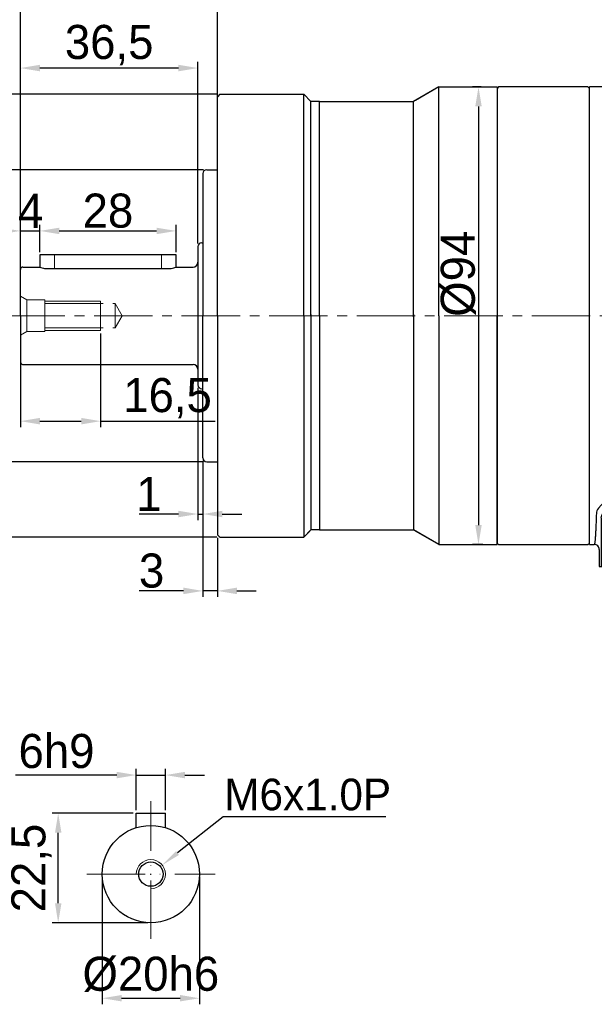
# Model space of a CAD drawing. Header units: millimetres. Extents: x 9570 to 10220, y -94 to 365.
# Tile 7 of 12: x 9794 to 9912, y 60 to 263. Entities that reach past the tile are written whole.
import ezdxf

# ---------------------------------------------------------------- set-up
doc = ezdxf.new("R2010")
doc.units = ezdxf.units.MM
doc.header["$PDSIZE"] = -5
doc.linetypes.add('ACAD_ISO10W100', pattern=[18, 12, -3, 0, -3])
doc.linetypes.add('点画线', pattern=[18, 12, -2, 2, -2])
doc.layers.get('0').update_dxf_attribs({"lineweight": 18})
doc.layers.get('Defpoints').update_dxf_attribs({"lineweight": 18})
for name, color, linetype, lineweight in [('7中心线层', 7, '点画线', 18), ('中心线层', 7, 'ACAD_ISO10W100', 0), ('尺寸线层', 3, 'Continuous', 18), ('标注线', 7, 'Continuous', 18), ('粗实线', 7, 'Continuous', 40), ('细实线', 7, 'Continuous', 18)]:
    doc.layers.add(name, color=color, linetype=linetype, lineweight=lineweight)
doc.styles.add('工程字', font='txt')
doc.dimstyles.new('DIMSTYLE_17', dxfattribs={"dimtxt": 8, "dimasz": 12, "dimexe": 0.18, "dimexo": 0.0625, "dimgap": 0.09, "dimtad": 1, "dimtih": 1, "dimtoh": 1, "dimdec": 3, "dimdsep": 46, "dimtxsty": 'Standard', "dimblk": '_CAXARROW', "dimcen": 0.09, "dimdle": 24, "dimadec": 0, "dimazin": 0, "dimtfac": 0.7, "dimtdec": 3, "dimtofl": 0, "dimtmove": 0, "dimatfit": 3, "dimfxl": 1, "dimtolj": 1, "dimarcsym": 0})
doc.dimstyles.new('ISO-25', dxfattribs={"dimtxt": 7, "dimasz": 4, "dimexe": 1.25, "dimexo": 0.625, "dimtad": 1, "dimtxsty": '工程字', "dimcen": 2, "dimdle": 8, "dimadec": 0, "dimazin": 0, "dimtfac": 1, "dimtmove": 0, "dimatfit": 3, "dimfxl": 1, "dimarcsym": 0})

# ---------------------------------------------------------------- blocks, each defined once
blk = doc.blocks.new('*D76')
at = {"layer": 'Defpoints', "color": 0}
for p in [(9793.85, 307.84), (9793.85, 211.04), (10002.85, 174.01)]:
    blk.add_point(p, dxfattribs=at)
at = {"layer": '尺寸线层', "color": 0, "lineweight": -2}
for p, q in [((9793.85, 211.67), (9793.85, 309.09)), ((9998.85, 307.84), (9797.85, 307.84)), ((10002.85, 174.63), (10002.85, 309.09))]:
    blk.add_line(p, q, dxfattribs=at)
at = {"layer": '尺寸线层', "color": 0}
for points in [[(9797.85, 308.5), (9797.85, 307.17), (9793.85, 307.84)], [(9998.85, 307.17), (9998.85, 308.5), (10002.85, 307.84)]]:
    blk.add_solid(points, dxfattribs=at)
at = {"layer": '尺寸线层', "color": 0, "insert": (9898.35, 311.96), "char_height": 7, "attachment_point": 5, "style": '工程字'}
blk.add_mtext('209', dxfattribs=at)
blk = doc.blocks.new('*D80')
at = {"layer": 'Defpoints', "color": 0}
for p in [(10002.85, 289.79), (10002.85, 264.92), (9834.35, 244.91)]:
    blk.add_point(p, dxfattribs=at)
at = {"layer": '尺寸线层', "color": 0, "lineweight": -2}
for p, q in [((9834.35, 245.53), (9834.35, 291.04)), ((9838.35, 289.79), (9998.85, 289.79)), ((10002.85, 265.55), (10002.85, 291.04))]:
    blk.add_line(p, q, dxfattribs=at)
at = {"layer": '尺寸线层', "color": 0}
for points in [[(9838.35, 290.45), (9838.35, 289.12), (9834.35, 289.79)], [(9998.85, 289.12), (9998.85, 290.45), (10002.85, 289.79)]]:
    blk.add_solid(points, dxfattribs=at)
at = {"layer": '尺寸线层', "color": 0, "insert": (9922.23, 294.5), "char_height": 7, "attachment_point": 5, "style": '工程字'}
blk.add_mtext('168,5', dxfattribs=at)
blk = doc.blocks.new('*D81')
at = {"layer": 'Defpoints', "color": 0}
for p in [(9793.85, 272.64), (9834.35, 244.91), (9793.85, 213.81)]:
    blk.add_point(p, dxfattribs=at)
at = {"layer": '尺寸线层', "color": 0, "lineweight": -2}
for p, q in [((9793.85, 214.43), (9793.85, 273.89)), ((9834.35, 245.53), (9834.35, 273.89)), ((9830.35, 272.64), (9797.85, 272.64))]:
    blk.add_line(p, q, dxfattribs=at)
at = {"layer": '尺寸线层', "color": 0}
for points in [[(9797.85, 273.31), (9797.85, 271.98), (9793.85, 272.64)], [(9830.35, 271.98), (9830.35, 273.31), (9834.35, 272.64)]]:
    blk.add_solid(points, dxfattribs=at)
at = {"layer": '尺寸线层', "color": 0, "insert": (9814.1, 277.36), "char_height": 7, "attachment_point": 5, "style": '工程字'}
blk.add_mtext('40,5', dxfattribs=at)
blk = doc.blocks.new('*D82')
at = {"layer": 'Defpoints', "color": 0}
for p in [(9889.21, 248.81), (9888.03, 154.81), (9889.55, 154.81)]:
    blk.add_point(p, dxfattribs=at)
at = {"layer": '尺寸线层', "color": 0, "lineweight": -2}
for p, q in [((9888.58, 248.81), (9886.78, 248.81)), ((9888.03, 244.81), (9888.03, 158.81)), ((9888.92, 154.81), (9886.78, 154.81))]:
    blk.add_line(p, q, dxfattribs=at)
at = {"layer": '尺寸线层', "color": 0}
for points in [[(9888.7, 244.81), (9887.37, 244.81), (9888.03, 248.81)], [(9887.37, 158.81), (9888.7, 158.81), (9888.03, 154.81)]]:
    blk.add_solid(points, dxfattribs=at)
at = {"layer": '尺寸线层', "color": 0, "insert": (9883.91, 210.44), "char_height": 7, "attachment_point": 5, "rotation": 90, "style": '工程字'}
blk.add_mtext('%%c94{}{{\\H0.7x;}{}}', dxfattribs=at)
blk = doc.blocks.new('*D83')
at = {"layer": 'Defpoints', "color": 0}
for p in [(9810.67, 87.09), (9830.67, 87.09), (9830.67, 61.59)]:
    blk.add_point(p, dxfattribs=at)
at = {"layer": '尺寸线层', "color": 0, "lineweight": -2}
for p, q in [((9810.67, 86.46), (9810.67, 60.34)), ((9830.67, 86.46), (9830.67, 60.34)), ((9814.67, 61.59), (9826.67, 61.59))]:
    blk.add_line(p, q, dxfattribs=at)
at = {"layer": '尺寸线层', "color": 0}
for points in [[(9814.67, 62.26), (9814.67, 60.93), (9810.67, 61.59)], [(9826.67, 60.93), (9826.67, 62.26), (9830.67, 61.59)]]:
    blk.add_solid(points, dxfattribs=at)
at = {"layer": '尺寸线层', "color": 0, "insert": (9820.67, 66.49), "char_height": 7, "attachment_point": 5, "style": '工程字'}
blk.add_mtext('%%C20h6', dxfattribs=at)
blk = doc.blocks.new('*D84')
at = {"layer": 'Defpoints', "color": 0}
for p in [(9801.62, 99.59), (9817.67, 99.59), (9820.67, 77.09)]:
    blk.add_point(p, dxfattribs=at)
at = {"layer": '尺寸线层', "color": 0, "lineweight": -2}
for p, q in [((9817.04, 99.59), (9800.37, 99.59)), ((9801.62, 81.09), (9801.62, 95.59)), ((9820.04, 77.09), (9800.37, 77.09))]:
    blk.add_line(p, q, dxfattribs=at)
at = {"layer": '尺寸线层', "color": 0}
for points in [[(9802.29, 95.59), (9800.96, 95.59), (9801.62, 99.59)], [(9800.96, 81.09), (9802.29, 81.09), (9801.62, 77.09)]]:
    blk.add_solid(points, dxfattribs=at)
at = {"layer": '尺寸线层', "color": 0, "insert": (9796.14, 88.34), "char_height": 7, "attachment_point": 5, "rotation": 90, "style": '工程字'}
blk.add_mtext('22,5', dxfattribs=at)
blk = doc.blocks.new('*D85')
at = {"layer": 'Defpoints', "color": 0}
for p in [(9823.67, 107.44), (9817.67, 99.59), (9823.67, 99.59)]:
    blk.add_point(p, dxfattribs=at)
at = {"layer": '尺寸线层', "color": 0, "lineweight": -2}
for p, q in [((9813.67, 107.44), (9792.87, 107.44)), ((9817.67, 100.21), (9817.67, 108.69)), ((9817.67, 107.44), (9823.67, 107.44)), ((9823.67, 100.21), (9823.67, 108.69)), ((9827.67, 107.44), (9831.67, 107.44))]:
    blk.add_line(p, q, dxfattribs=at)
at = {"layer": '尺寸线层', "color": 0}
for points in [[(9813.67, 106.77), (9813.67, 108.1), (9817.67, 107.44)], [(9827.67, 108.1), (9827.67, 106.77), (9823.67, 107.44)]]:
    blk.add_solid(points, dxfattribs=at)
at = {"layer": '尺寸线层', "color": 0, "insert": (9801.27, 112.34), "char_height": 7, "attachment_point": 5, "style": '工程字'}
blk.add_mtext('6h9', dxfattribs=at)
blk = doc.blocks.new('_CAXARROW')
blk.add_hatch(color=0).paths.add_polyline_path([(0, 0), (-1, 0.125), (-1, -0.125)], flags=0)
blk = doc.blocks.new('*D86')
at = {"layer": 'Defpoints', "color": 0}
for p in [(9823.02, 88.95), (9818.31, 85.23)]:
    blk.add_point(p, dxfattribs=at)
at = {"layer": '尺寸线层', "color": 0, "linetype": 'ByBlock', "lineweight": -2}
for p, q in [((9835.57, 98.86), (9826.16, 91.43)), ((9868.97, 98.86), (9835.57, 98.86)), ((9820.58, 87.09), (9820.76, 87.09)), ((9820.67, 87), (9820.67, 87.18))]:
    blk.add_line(p, q, dxfattribs=at)
at = {"layer": '尺寸线层', "color": 0, "lineweight": -2, "xscale": 4, "yscale": 4, "zscale": 4, "rotation": 218.3101523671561}
blk.add_blockref('_CAXARROW', (9823.02, 88.95), dxfattribs=at)
at = {"layer": '尺寸线层', "color": 0, "insert": (9852.92, 103.41), "char_height": 6.5, "attachment_point": 5, "style": '工程字'}
blk.add_mtext('\\A1;\\A1;M6x1.0P', dxfattribs=at)
blk = doc.blocks.new('_FILLED')
at = {"linetype": 'ByBlock'}
blk.add_hatch(color=0, dxfattribs=at).paths.add_polyline_path([(0, 0), (-1, 0.133), (-1, -0.133)], flags=0)
blk = doc.blocks.new('*D90')
at = {"layer": 'Defpoints', "color": 0}
for p in [(9832.15, 231.81), (9779.97, 171.81), (9832.15, 171.81)]:
    blk.add_point(p, dxfattribs=at)
at = {"layer": '尺寸线层', "color": 0, "lineweight": -2}
for p, q in [((9831.52, 231.81), (9778.72, 231.81)), ((9779.97, 227.81), (9779.97, 175.81)), ((9831.52, 171.81), (9778.72, 171.81))]:
    blk.add_line(p, q, dxfattribs=at)
at = {"layer": '尺寸线层', "color": 0}
for points in [[(9780.64, 227.81), (9779.31, 227.81), (9779.97, 231.81)], [(9779.31, 175.81), (9780.64, 175.81), (9779.97, 171.81)]]:
    blk.add_solid(points, dxfattribs=at)
at = {"layer": '尺寸线层', "color": 0, "insert": (9775.85, 201.81), "char_height": 7, "attachment_point": 5, "rotation": 90, "style": '工程字'}
blk.add_mtext('%%C60h7', dxfattribs=at)
blk = doc.blocks.new('*D91')
at = {"layer": 'Defpoints', "color": 0}
for p in [(9793.85, 252.7), (9830.35, 216.01), (9793.85, 213.81)]:
    blk.add_point(p, dxfattribs=at)
at = {"layer": '尺寸线层', "color": 0, "lineweight": -2}
for p, q in [((9793.85, 214.43), (9793.85, 253.95)), ((9830.35, 216.63), (9830.35, 253.95)), ((9826.35, 252.7), (9797.85, 252.7))]:
    blk.add_line(p, q, dxfattribs=at)
at = {"layer": '尺寸线层', "color": 0}
for points in [[(9797.85, 253.37), (9797.85, 252.03), (9793.85, 252.7)], [(9826.35, 252.03), (9826.35, 253.37), (9830.35, 252.7)]]:
    blk.add_solid(points, dxfattribs=at)
at = {"layer": '尺寸线层', "color": 0, "insert": (9812.1, 257.41), "char_height": 7, "attachment_point": 5, "style": '工程字'}
blk.add_mtext('36,5', dxfattribs=at)
blk = doc.blocks.new('*D92')
at = {"layer": 'Defpoints', "color": 0}
for p in [(9834.85, 247.31), (9768.89, 156.31), (9834.85, 156.31)]:
    blk.add_point(p, dxfattribs=at)
at = {"layer": '尺寸线层', "color": 0, "lineweight": -2}
for p, q in [((9834.22, 247.31), (9767.64, 247.31)), ((9768.89, 243.31), (9768.89, 160.31)), ((9834.22, 156.31), (9767.64, 156.31))]:
    blk.add_line(p, q, dxfattribs=at)
at = {"layer": '尺寸线层', "color": 0}
for points in [[(9769.56, 243.31), (9768.23, 243.31), (9768.89, 247.31)], [(9768.23, 160.31), (9769.56, 160.31), (9768.89, 156.31)]]:
    blk.add_solid(points, dxfattribs=at)
at = {"layer": '尺寸线层', "color": 0, "insert": (9764.77, 201.81), "char_height": 7, "attachment_point": 5, "rotation": 90, "style": '工程字'}
blk.add_mtext('%%c91{}{{\\H0.7x;}{}}', dxfattribs=at)
blk = doc.blocks.new('*D93')
at = {"layer": 'Defpoints', "color": 0}
for p in [(9797.85, 219.24), (9797.85, 214.23), (9793.85, 210.73)]:
    blk.add_point(p, dxfattribs=at)
at = {"layer": '尺寸线层', "color": 0, "lineweight": -2}
for p, q in [((9789.85, 219.24), (9785.85, 219.24)), ((9793.85, 211.35), (9793.85, 220.49)), ((9793.85, 219.24), (9797.85, 219.24)), ((9797.85, 214.85), (9797.85, 220.49)), ((9801.85, 219.24), (9805.85, 219.24))]:
    blk.add_line(p, q, dxfattribs=at)
at = {"layer": '尺寸线层', "color": 0}
for points in [[(9789.85, 218.57), (9789.85, 219.9), (9793.85, 219.24)], [(9801.85, 219.9), (9801.85, 218.57), (9797.85, 219.24)]]:
    blk.add_solid(points, dxfattribs=at)
at = {"layer": '尺寸线层', "color": 0, "insert": (9795.96, 223.36), "char_height": 7, "attachment_point": 5, "style": '工程字'}
blk.add_mtext('4', dxfattribs=at)
blk = doc.blocks.new('*D94')
at = {"layer": 'Defpoints', "color": 0}
for p in [(9825.85, 219.24), (9797.85, 214.23), (9825.85, 214.23)]:
    blk.add_point(p, dxfattribs=at)
at = {"layer": '尺寸线层', "color": 0, "lineweight": -2}
for p, q in [((9797.85, 214.85), (9797.85, 220.49)), ((9801.85, 219.24), (9821.85, 219.24)), ((9825.85, 214.85), (9825.85, 220.49))]:
    blk.add_line(p, q, dxfattribs=at)
at = {"layer": '尺寸线层', "color": 0}
for points in [[(9801.85, 219.9), (9801.85, 218.57), (9797.85, 219.24)], [(9821.85, 218.57), (9821.85, 219.9), (9825.85, 219.24)]]:
    blk.add_solid(points, dxfattribs=at)
at = {"layer": '尺寸线层', "color": 0, "insert": (9811.85, 223.36), "char_height": 7, "attachment_point": 5, "style": '工程字'}
blk.add_mtext('28', dxfattribs=at)
blk = doc.blocks.new('*D95')
at = {"layer": 'Defpoints', "color": 0}
for p in [(9793.85, 202.43), (9810.35, 198.81), (9810.35, 180.15)]:
    blk.add_point(p, dxfattribs=at)
at = {"layer": '尺寸线层', "color": 0, "lineweight": -2}
for p, q in [((9793.85, 201.81), (9793.85, 178.9)), ((9810.35, 198.18), (9810.35, 178.9)), ((9797.85, 180.15), (9806.35, 180.15)), ((9810.35, 180.15), (9833.86, 180.15))]:
    blk.add_line(p, q, dxfattribs=at)
at = {"layer": '尺寸线层', "color": 0}
for points in [[(9797.85, 180.82), (9797.85, 179.48), (9793.85, 180.15)], [(9806.35, 179.48), (9806.35, 180.82), (9810.35, 180.15)]]:
    blk.add_solid(points, dxfattribs=at)
at = {"layer": '尺寸线层', "color": 0, "insert": (9824.1, 184.86), "char_height": 7, "attachment_point": 5, "style": '工程字'}
blk.add_mtext('16,5', dxfattribs=at)
blk = doc.blocks.new('*D96')
at = {"layer": 'Defpoints', "color": 0}
for p in [(9830.35, 187.61), (9831.35, 172.61), (9831.35, 161.07)]:
    blk.add_point(p, dxfattribs=at)
at = {"layer": '尺寸线层', "color": 0, "lineweight": -2}
for p, q in [((9830.35, 186.98), (9830.35, 159.82)), ((9831.35, 171.98), (9831.35, 159.82)), ((9826.35, 161.07), (9818.24, 161.07)), ((9830.35, 161.07), (9831.35, 161.07)), ((9835.35, 161.07), (9839.35, 161.07))]:
    blk.add_line(p, q, dxfattribs=at)
at = {"layer": '尺寸线层', "color": 0}
for points in [[(9826.35, 160.41), (9826.35, 161.74), (9830.35, 161.07)], [(9835.35, 161.74), (9835.35, 160.41), (9831.35, 161.07)]]:
    blk.add_solid(points, dxfattribs=at)
at = {"layer": '尺寸线层', "color": 0, "insert": (9820.29, 165.2), "char_height": 7, "attachment_point": 5, "style": '工程字'}
blk.add_mtext('1', dxfattribs=at)
blk = doc.blocks.new('*D97')
at = {"layer": 'Defpoints', "color": 0}
for p in [(9831.35, 172.61), (9834.35, 156.81), (9831.35, 145.28)]:
    blk.add_point(p, dxfattribs=at)
at = {"layer": '尺寸线层', "color": 0, "lineweight": -2}
for p, q in [((9831.35, 171.98), (9831.35, 144.03)), ((9834.35, 156.18), (9834.35, 144.03)), ((9827.35, 145.28), (9818.3, 145.28)), ((9834.35, 145.28), (9831.35, 145.28)), ((9838.35, 145.28), (9842.35, 145.28))]:
    blk.add_line(p, q, dxfattribs=at)
at = {"layer": '尺寸线层', "color": 0}
for points in [[(9827.35, 144.61), (9827.35, 145.95), (9831.35, 145.28)], [(9838.35, 145.95), (9838.35, 144.61), (9834.35, 145.28)]]:
    blk.add_solid(points, dxfattribs=at)
at = {"layer": '尺寸线层', "color": 0, "insert": (9820.83, 149.41), "char_height": 7, "attachment_point": 5, "style": '工程字'}
blk.add_mtext('3', dxfattribs=at)
blk = doc.blocks.new('*D110')
at = {"layer": 'Defpoints', "color": 0}
for p in [(9957.85, 272.89), (9834.35, 201.81), (9957.85, 201.81)]:
    blk.add_point(p, dxfattribs=at)
at = {"layer": '尺寸线层', "color": 0, "lineweight": -2}
for p, q in [((9834.35, 202.43), (9834.35, 274.14)), ((9957.85, 202.43), (9957.85, 274.14)), ((9838.35, 272.89), (9953.85, 272.89))]:
    blk.add_line(p, q, dxfattribs=at)
at = {"layer": '尺寸线层', "color": 0}
for points in [[(9838.35, 273.56), (9838.35, 272.23), (9834.35, 272.89)], [(9953.85, 272.23), (9953.85, 273.56), (9957.85, 272.89)]]:
    blk.add_solid(points, dxfattribs=at)
at = {"layer": '尺寸线层', "color": 0, "insert": (9896.1, 277.6), "char_height": 7, "attachment_point": 5, "style": '工程字'}
blk.add_mtext('123,5', dxfattribs=at)
blk = doc.blocks.new('90L1')
at = {"color": 7, "linetype": 'Continuous', "lineweight": 30}
for p, q in [((40.05, 94), (0, 94)), ((0, 0), (0, 94)), ((41, 79), (41, 83.5)), ((41.98, 77.97), (41.63, 78.08)), ((47, 78), (42, 78)), ((78, 21.2), (78, 47)), ((78.08, 20.82), (77.97, 21.17)), ((78.08, 20.82), (77.97, 21.17)), ((91, 20.2), (79, 20.2)), ((92, 19.2), (92, -4.5)), ((0, 0), (1, 0)), ((2, -1), (2, -4.5)), ((2, -4.5), (2.42, -4.5)), ((2.42, -4.5), (2.82, -4.5)), ((22.31, -4.5), (2.82, -4.5)), ((22.31, -4.5), (23.76, -4.5)), ((70.24, -4.5), (23.76, -4.5)), ((70.24, -4.5), (71.69, -4.5)), ((91.18, -4.5), (71.69, -4.5)), ((91.18, -4.5), (91.58, -4.5)), ((92, -4.5), (91.58, -4.5))]:
    blk.add_line(p, q, dxfattribs=at)
at = {"color": 7, "linetype": 'Continuous', "lineweight": 25}
for p, q in [((42, 78), (41.98, 77.95)), ((41.98, 77.95), (42, 78)), ((40.44, 30.06), (40.44, 47)), ((23.76, -4.5), (23.76, 33.03)), ((39.23, 32.96), (40.23, 32.96)), ((40.23, 32.96), (40.23, 21.43)), ((22.25, -4.5), (22.25, 30.71)), ((41.44, 28.67), (47, 28.67)), ((40.44, 21.64), (40.44, 22.69)), ((47, 24.08), (41.44, 24.08)), ((40.23, 21.43), (40.44, 21.64)), ((77.95, 21.18), (78, 21.2)), ((78, 21.2), (77.95, 21.18)), ((42.44, 19.64), (42.23, 19.43)), ((42.23, 19.43), (70.24, 19.43)), ((47, 19.64), (42.44, 19.64)), ((70.24, 18.43), (70.24, 19.43)), ((70.24, 18.43), (70.24, -4.5)), ((71.69, -4.5), (71.69, 18.43)), ((90.58, 19.78), (91, 20.2)), ((92, 19.2), (91.58, 18.78)), ((91.58, -4.5), (91.58, 18.78)), ((2.42, 5.46), (2.42, -4.5)), ((1.03, 0.06), (1, 0))]:
    blk.add_line(p, q, dxfattribs=at)
at = {"color": 7, "linetype": 'Continuous', "lineweight": 25, "flags": 128}
blk.add_lwpolyline([(71.69, 18.43), (71.68, 18.63), (71.65, 18.81), (71.61, 18.98), (71.55, 19.14), (71.47, 19.26), (71.39, 19.35), (71.3, 19.41), (71.21, 19.43)], dxfattribs=at)
at = {"color": 7, "linetype": 'Continuous', "lineweight": 30}
blk.add_arc((47, 47), 31, 0, 90, dxfattribs=at)
at = {"color": 7, "linetype": 'Continuous', "lineweight": 25}
blk.add_arc((90.58, 18.78), 1, 0.0204, 89.9796, dxfattribs=at)
at = {"color": 7, "linetype": 'Continuous', "lineweight": 30}
for centre, major_axis, ratio, start_param, end_param in [((41, 88.25), (0, 4.75), 0.017455, 0, 3.141593), ((91, 19.2), (-0.707, -0.707), 0.999695, 2.356347, 3.926839)]:
    blk.add_ellipse(centre, major_axis=major_axis, ratio=ratio, start_param=start_param, end_param=end_param, dxfattribs=at)
at = {"color": 7, "linetype": 'Continuous', "lineweight": 25}
for centre, major_axis, start_param, end_param in [((41, 47), (0, 32), 0.000545, 1.570796), ((40.38, 26.38), (0, 5.25), 3.934749, 5.490029), ((47, 20.2), (32, 0), 4.712389, 6.28264), ((70.24, 19.46), (2, 0), 4.712389, 5.217749), ((88.58, 19.78), (2, 0), 5.760077, 6.265732)]:
    blk.add_ellipse(centre, major_axis=major_axis, ratio=0.017455, start_param=start_param, end_param=end_param, dxfattribs=at)
for centre in [(40.38, 67.62), (40.38, 26.38)]:
    blk.add_ellipse(centre, major_axis=(0, 4.75), ratio=0.017455, dxfattribs=at)
at = {"color": 7, "linetype": 'Continuous', "lineweight": 30}
for points, knots in [([(41, 93), (41, 93.03), (41, 93.1), (40.98, 93.21), (40.95, 93.31), (40.91, 93.42), (40.86, 93.52), (40.79, 93.62), (40.69, 93.73), (40.55, 93.84), (40.37, 93.93), (40.19, 93.99), (40.06, 94), (40, 94)], [0, 0, 0, 0, 0.065024, 0.132693, 0.202769, 0.274936, 0.348809, 0.423936, 0.499817, 0.631217, 0.759894, 0.883437, 1, 1, 1, 1]), ([(41, 79), (41, 78.97), (41, 78.91), (41.02, 78.81), (41.04, 78.72), (41.07, 78.63), (41.11, 78.54), (41.16, 78.45), (41.22, 78.37), (41.32, 78.26), (41.55, 78.07), (41.81, 78.03), (42, 78)], [0, 0, 0, 0, 0.058338, 0.118419, 0.180044, 0.242977, 0.306946, 0.371648, 0.436761, 0.501948, 0.646519, 1, 1, 1, 1]), ([(78, 21.2), (78, 21.16), (78, 21.1), (78.02, 21), (78.04, 20.91), (78.07, 20.83), (78.1, 20.76), (78.13, 20.7), (78.17, 20.64), (78.2, 20.6), (78.23, 20.56), (78.25, 20.53), (78.27, 20.51), (78.28, 20.5), (78.34, 20.44), (78.45, 20.36), (78.62, 20.26), (78.81, 20.21), (78.94, 20.2), (79, 20.2)], [0, 0, 0, 0, 0.064862, 0.126982, 0.185674, 0.240346, 0.290512, 0.335791, 0.3759, 0.41064, 0.439882, 0.463548, 0.481595, 0.494004, 0.500769, 0.630342, 0.758307, 0.882197, 1, 1, 1, 1]), ([(2, -1), (2, -0.88), (1.98, -0.75), (1.88, -0.51), (1.8, -0.39), (1.61, -0.2), (1.49, -0.12), (1.24, -0.02), (1.12, 0), (1, 0)], [0, 0, 0, 0, 0.25, 0.25, 0.5, 0.5, 0.75, 0.75, 1, 1, 1, 1])]:
    blk.add_open_spline(points, degree=3, knots=knots, dxfattribs=at)
at = {"color": 7, "linetype": 'Continuous', "lineweight": 25}
for points, knots in [([(41, 93), (41, 93), (40.99, 93), (40.98, 92.98), (40.97, 92.96), (40.95, 92.93), (40.94, 92.88), (40.93, 92.83), (40.92, 92.77), (40.9, 92.62), (40.86, 92.34), (40.82, 91.8), (40.77, 91.11), (40.71, 90), (40.64, 88.25), (40.56, 85.59), (40.48, 82.41), (40.42, 78.76), (40.36, 74.68), (40.3, 70.24), (40.26, 65.48), (40.23, 60.47), (40.21, 55.28), (40.2, 50.86), (40.2, 47.31), (40.2, 44.65), (40.2, 41.99), (40.21, 39.79), (40.21, 38.04), (40.22, 36.74), (40.22, 35.44), (40.23, 34.59), (40.23, 34.16)], [0, 0, 0, 0, 0.007821, 0.015638, 0.023451, 0.031263, 0.039075, 0.046889, 0.054707, 0.062529, 0.093786, 0.12505, 0.156307, 0.18757, 0.250063, 0.312555, 0.375047, 0.437537, 0.500026, 0.562514, 0.625001, 0.687488, 0.749973, 0.812459, 0.843711, 0.87497, 0.906222, 0.937482, 0.953116, 0.968739, 0.984363, 1, 1, 1, 1]), ([(23.76, 33.81), (23.38, 33.81), (23.04, 33.68), (22.48, 33.37), (22.25, 33.17), (21.62, 32.57), (21.3, 32.13), (21.01, 31.69)], [0, 0, 0, 0, 0.25, 0.25, 0.5, 0.5, 1, 1, 1, 1]), ([(22.31, 30.82), (22.46, 31.28), (22.64, 31.74), (22.97, 32.37), (23.09, 32.57), (23.39, 32.9), (23.56, 33.03), (23.76, 33.03)], [0, 0, 0, 0, 0.5, 0.5, 0.75, 0.75, 1, 1, 1, 1]), ([(39.23, 33.88), (39.35, 33.88), (39.47, 33.89), (39.72, 33.91), (39.83, 33.94), (40.03, 33.99), (40.1, 34.02), (40.2, 34.09), (40.23, 34.13), (40.23, 34.16)], [0, 0, 0, 0, 0.25, 0.25, 0.5, 0.5, 0.75, 0.75, 1, 1, 1, 1]), ([(39.23, 32.96), (39.23, 33.02), (39.23, 33.14), (39.23, 33.33), (39.23, 33.52), (39.23, 33.7), (39.23, 33.82), (39.23, 33.88)], [0, 0, 0, 0, 0.201426, 0.402464, 0.602785, 0.802068, 1, 1, 1, 1]), ([(21.01, 31.69), (19.4, 29.24), (17.71, 26.95), (14.33, 22.51), (12.64, 20.38), (9.35, 16.27), (7.74, 14.29), (4.71, 10.66), (3.27, 8.98), (1.89, 7.48)], [0, 0, 0, 0, 0.25, 0.25, 0.5, 0.5, 0.75, 0.75, 1, 1, 1, 1]), ([(2.82, 6.57), (4.17, 8.11), (5.66, 9.74), (8.85, 13.26), (10.55, 15.16), (13.99, 19.19), (15.73, 21.32), (19.12, 25.84), (20.78, 28.23), (22.31, 30.82)], [0, 0, 0, 0, 0.25, 0.25, 0.5, 0.5, 0.75, 0.75, 1, 1, 1, 1]), ([(41.44, 28.67), (41.42, 28.67), (41.37, 28.67), (41.31, 28.68), (41.24, 28.71), (41.17, 28.74), (41.11, 28.78), (41.04, 28.83), (40.94, 28.92), (40.82, 29.06), (40.69, 29.26), (40.58, 29.46), (40.51, 29.67), (40.45, 29.87), (40.45, 30), (40.44, 30.06)], [0, 0, 0, 0, 0.031385, 0.063308, 0.096426, 0.131328, 0.168518, 0.208413, 0.251353, 0.369451, 0.501179, 0.624667, 0.75058, 0.877516, 1, 1, 1, 1]), ([(47, 28.67), (47.13, 28.67), (47.39, 28.66), (47.78, 28.65), (48.16, 28.63), (48.53, 28.59), (48.89, 28.55), (49.24, 28.5), (49.58, 28.43), (49.91, 28.36), (50.41, 28.24), (51.04, 28.03), (51.68, 27.72), (52.15, 27.4), (52.45, 27.09), (52.64, 26.75), (52.7, 26.42), (52.67, 26.13), (52.57, 25.87), (52.39, 25.61), (52.12, 25.34), (51.69, 25.03), (51.06, 24.72), (50.34, 24.49), (49.66, 24.33), (49.03, 24.22), (48.38, 24.14), (47.7, 24.09), (47.24, 24.09), (47, 24.08)], [0, 0, 0, 0, 0.029948, 0.05926, 0.087957, 0.116057, 0.143584, 0.170561, 0.197012, 0.222964, 0.248444, 0.315224, 0.373054, 0.411611, 0.444247, 0.472615, 0.499182, 0.518635, 0.538874, 0.561049, 0.591087, 0.625231, 0.683254, 0.750424, 0.796795, 0.844791, 0.894568, 0.946263, 1, 1, 1, 1]), ([(40.44, 22.69), (40.44, 22.72), (40.45, 22.78), (40.46, 22.88), (40.48, 22.98), (40.52, 23.12), (40.58, 23.29), (40.69, 23.49), (40.82, 23.69), (40.96, 23.85), (41.09, 23.96), (41.2, 24.03), (41.32, 24.08), (41.4, 24.08), (41.44, 24.08)], [0, 0, 0, 0, 0.060844, 0.122585, 0.185436, 0.249599, 0.375421, 0.498985, 0.630237, 0.748857, 0.821983, 0.886548, 0.944856, 1, 1, 1, 1]), ([(40.23, 21.43), (40.23, 21.38), (40.23, 21.29), (40.25, 21.14), (40.28, 21), (40.31, 20.87), (40.36, 20.73), (40.41, 20.6), (40.47, 20.47), (40.55, 20.35), (40.63, 20.23), (40.72, 20.12), (40.82, 20.01), (40.92, 19.92), (41.03, 19.83), (41.15, 19.75), (41.27, 19.67), (41.4, 19.61), (41.53, 19.55), (41.67, 19.51), (41.81, 19.47), (41.95, 19.45), (42.09, 19.43), (42.18, 19.43), (42.23, 19.43)], [0, 0, 0, 0, 0.045464, 0.090925, 0.136383, 0.18184, 0.227295, 0.272748, 0.3182, 0.363651, 0.409101, 0.454551, 0.5, 0.545449, 0.590899, 0.636349, 0.6818, 0.727252, 0.772705, 0.81816, 0.863617, 0.909075, 0.954536, 1, 1, 1, 1]), ([(42.44, 19.64), (42.18, 19.64), (41.92, 19.69), (41.43, 19.89), (41.21, 20.04), (40.84, 20.41), (40.69, 20.63), (40.49, 21.12), (40.44, 21.38), (40.44, 21.64)], [0, 0, 0, 0, 0.25, 0.25, 0.5, 0.5, 0.75, 0.75, 1, 1, 1, 1]), ([(71.21, 19.43), (71.4, 19.44), (71.8, 19.44), (72.38, 19.45), (72.97, 19.45), (73.54, 19.46), (74.11, 19.46), (74.68, 19.47), (75.24, 19.48), (75.8, 19.48), (76.35, 19.49), (77.63, 19.51), (79.57, 19.53), (82.07, 19.57), (84.4, 19.62), (86.14, 19.65), (87.36, 19.68), (88.15, 19.7), (88.9, 19.72), (89.63, 19.74), (90.08, 19.75), (90.31, 19.76)], [0, 0, 0, 0, 0.025027, 0.050037, 0.075033, 0.10002, 0.125003, 0.149986, 0.174975, 0.199973, 0.224986, 0.250017, 0.374994, 0.499993, 0.624972, 0.749974, 0.800012, 0.849997, 0.899966, 0.949954, 1, 1, 1, 1])]:
    blk.add_open_spline(points, degree=3, knots=knots, dxfattribs=at)
for points in [[(39.23, 33.88), (34.07, 33.84), (28.92, 33.81), (23.76, 33.81)], [(23.76, 33.03), (23.76, 33.3), (23.76, 33.56), (23.76, 33.81)], [(23.76, 33.03), (28.92, 33.03), (34.08, 33), (39.23, 32.96)], [(40.23, 34.16), (40.23, 33.77), (40.23, 33.36), (40.23, 32.96)], [(1.89, 7.48), (1.56, 7.11), (1.43, 6.71), (1.42, 6.32)], [(2.42, 5.46), (2.43, 5.86), (2.58, 6.2), (2.82, 6.57)]]:
    blk.add_open_spline(points, degree=3, dxfattribs=at)
at = {"linetype": 'Continuous', "lineweight": 25}
blk.add_open_spline([(1.42, 6.32), (1.41, 5.97), (1.38, 5.21), (1.34, 4.14), (1.3, 3.09), (1.25, 2.12), (1.19, 1.25), (1.13, 0.57), (1.08, 0.14), (1.04, 0.08), (1.03, 0.06)], degree=3, knots=[0, 0, 0, 0, 0.094814, 0.200492, 0.317033, 0.444435, 0.582698, 0.731821, 0.891802, 1, 1, 1, 1], dxfattribs=at)

msp = doc.modelspace()

# ---------------------------------------------------------------- linework, layer by layer
at = {"layer": '7中心线层'}
for p, q in [((9800.8467, 214.3094), (9800.8467, 211.5278)), ((9822.8467, 211.5278), (9822.8467, 214.3094)), ((9793.8467, 205.8094), (9795.1457, 205.0594)), ((9793.8467, 205.8094), (9793.8467, 197.8094)), ((9795.1457, 205.0594), (9795.1457, 201.8094)), ((9795.1457, 205.0594), (9798.8467, 205.0594)), ((9798.8467, 205.0594), (9798.8467, 201.8094)), ((9798.8467, 204.8094), (9810.3467, 204.8094)), ((9810.3467, 201.8094), (9810.3467, 204.8094)), ((9798.8467, 204.3094), (9813.3467, 204.3094)), ((9813.3467, 204.3094), (9813.3467, 201.8094)), ((9814.79, 201.8094), (9813.3467, 204.3094)), ((9791.0059, 201.8094), (9957.8508, 201.8094)), ((9795.1457, 198.5594), (9795.1457, 201.8094)), ((9798.8467, 198.5594), (9798.8467, 201.8094)), ((9810.3467, 201.8094), (9810.3467, 198.8094)), ((9813.3467, 199.3094), (9813.3467, 201.8094)), ((9814.79, 201.8094), (9813.3467, 199.3094)), ((9793.8467, 197.8094), (9795.1457, 198.5594)), ((9795.1457, 198.5594), (9798.8467, 198.5594)), ((9798.8467, 199.3094), (9813.3467, 199.3094)), ((9798.8467, 198.8094), (9810.3467, 198.8094))]:
    msp.add_line(p, q, dxfattribs=at)
at = {"layer": '中心线层', "color": 0}
for p, q in [((9820.6685, 73.7735), (9820.6685, 102.0897)), ((9807.5116, 87.0897), (9833.9039, 87.0897))]:
    msp.add_line(p, q, dxfattribs=at)
at = {"layer": '粗实线', "lineweight": 30}
for p, q in [((9834.8467, 247.3094), (9834.3467, 246.8094)), ((9834.3467, 201.8094), (9834.3467, 246.8094)), ((9834.8467, 247.3094), (9852.0967, 247.3094)), ((9853.5967, 245.8094), (9852.0967, 247.3094)), ((9852.0967, 201.8094), (9852.0967, 247.3094)), ((9879.8467, 248.8093), (9874.6505, 245.8093)), ((9879.8467, 248.8093), (9875.0836, 246.0593)), ((9879.8467, 248.8093), (9891.8467, 248.8093)), ((9879.8467, 201.8094), (9879.8467, 248.8093)), ((9891.8467, 248.8093), (9891.8467, 201.8094)), ((9855.3467, 245.8094), (9853.5967, 245.8094)), ((9853.5967, 201.8094), (9853.5967, 245.8094)), ((9855.3467, 245.8094), (9874.6505, 245.8093)), ((9855.3467, 201.8094), (9855.3467, 245.8094)), ((9874.6505, 201.5595), (9874.6505, 245.8094)), ((9831.3467, 231.0094), (9831.3467, 201.8094)), ((9832.1467, 231.8094), (9834.3467, 231.8094)), ((9831.1467, 216.8094), (9831.3467, 216.8094)), ((9830.3467, 216.0094), (9830.3467, 187.6094)), ((9797.8467, 214.3094), (9797.8467, 211.8094)), ((9825.8467, 214.3094), (9797.8467, 214.3094)), ((9825.8467, 211.8094), (9825.8467, 214.3094)), ((9793.8467, 201.8094), (9793.8467, 211.3094)), ((9794.3467, 211.8094), (9797.8467, 211.8094)), ((9798.8362, 211.5278), (9824.8571, 211.5278)), ((9825.8467, 211.8094), (9829.3467, 211.8094)), ((9793.8467, 201.8094), (9793.8467, 192.3094)), ((9831.3467, 172.6094), (9831.3467, 201.8094)), ((9834.3467, 201.8094), (9834.3467, 156.8094)), ((9852.0967, 201.8094), (9852.0967, 156.3094)), ((9853.5967, 202.0594), (9853.5967, 157.8094)), ((9855.3467, 201.8094), (9855.3467, 157.8094)), ((9874.6505, 202.0593), (9874.6505, 157.8094)), ((9879.8467, 201.8094), (9879.8467, 154.8095)), ((9891.8467, 154.8095), (9891.8467, 201.8094)), ((9794.2952, 191.8094), (9829.3467, 191.8094)), ((9831.1467, 186.8094), (9831.3467, 186.8094)), ((9832.1467, 171.8094), (9834.3467, 171.8094)), ((9853.5967, 157.8094), (9852.0967, 156.3094)), ((9855.3467, 157.8094), (9853.5967, 157.8094)), ((9855.3467, 157.8094), (9874.6505, 157.8095)), ((9879.8467, 154.8095), (9874.6505, 157.8095)), ((9834.8467, 156.3094), (9834.3467, 156.8094)), ((9834.8467, 156.3094), (9852.0967, 156.3094)), ((9853.3467, 157.5594), (9852.0967, 156.3094)), ((9879.8467, 154.8095), (9875.0836, 157.5595)), ((9879.8467, 154.8095), (9875.0836, 157.5595)), ((9879.8467, 154.8095), (9891.8467, 154.8095)), ((9817.6685, 99.5897), (9823.6685, 99.5897)), ((9817.6685, 96.6291), (9817.6685, 99.5897)), ((9823.6685, 96.6291), (9823.6685, 99.5897))]:
    msp.add_line(p, q, dxfattribs=at)
at = {"layer": '粗实线', "color": 0, "linetype": 'Continuous', "lineweight": 30}
for p, q in [((9891.8467, 248.8094), (9891.8467, 154.8094)), ((9892.1467, 248.8094), (9891.8467, 248.5094)), ((9910.5467, 248.8094), (9892.1467, 248.8094)), ((9910.8467, 248.5094), (9910.5467, 248.8094)), ((9910.8467, 154.8094), (9910.8467, 248.8094)), ((9891.8467, 155.1094), (9892.1467, 154.8094)), ((9892.1467, 154.8094), (9910.5467, 154.8094)), ((9910.5467, 154.8094), (9910.8467, 155.1094))]:
    msp.add_line(p, q, dxfattribs=at)
at = {"layer": '粗实线', "lineweight": 30}
for radius in [10, 2.5]:
    msp.add_circle((9820.6685, 87.0897), radius, dxfattribs=at)
for centre, radius, start, end in [((9832.1467, 231.0094), 0.8, 90, 180), ((9831.1467, 216.0094), 0.8, 90, 180), ((9829.3467, 212.8094), 1, 270, 0), ((9794.3467, 211.3094), 0.5, 90, 180), ((9799.0748, 214.246), 2.7286, 243.250934, 264.983953), ((9824.6185, 214.246), 2.7286, 275.016047, 296.749066), ((9794.3467, 192.3094), 0.5, 180, 270), ((9829.3467, 190.8094), 1, 0, 90), ((9831.1467, 187.6094), 0.8, 180, 270), ((9832.1467, 172.6094), 0.8, 180, 270)]:
    msp.add_arc(centre, radius, start, end, dxfattribs=at)
at = {"layer": '细实线', "color": 0}
msp.add_arc((9820.6685, 87.0897), 3, 270, 180, dxfattribs=at)

# ---------------------------------------------------------------- block references
at = {"layer": '标注线'}
msp.add_blockref('90L1', (9910.8467, 154.8094), dxfattribs=at)

# ---------------------------------------------------------------- dimensions: what is measured, and where the dimension line sits
at = {"layer": '尺寸线层'}
for base, p1, p2, picture, middle in [((9793.8467, 307.8374), (10002.8467, 174.0074), (9793.8467, 211.041), '*D76', (9898.3487, 307.8374)), ((9797.8467, 219.2353), (9793.8467, 210.7262), (9797.8467, 214.2262), '*D93', (9795.9558, 219.2353))]:
    dim = msp.add_linear_dim(base=base, p1=p1, p2=p2, dimstyle='ISO-25', override={"dimtxsty": '工程字'}, dxfattribs=at)
    dim.commit()
    dim.dimension.update_dxf_attribs({"geometry": picture, "text_midpoint": middle, "dimtype": 160})
for base, p1, p2, picture, middle in [((10002.8508, 289.7872), (9834.3467, 244.9094), (10002.8508, 264.9214), '*D80', (9922.2349, 289.7872)), ((9793.8467, 272.6448), (9834.3467, 244.9094), (9793.8467, 213.8094), '*D81', (9814.0967, 272.6448)), ((9793.8467, 252.7001), (9830.3467, 216.0094), (9793.8467, 213.8094), '*D91', (9812.0967, 252.7001)), ((9831.3467, 161.0739), (9830.3467, 187.6094), (9831.3467, 172.6094), '*D96', (9820.2943, 161.0739))]:
    dim = msp.add_linear_dim(base=base, p1=p1, p2=p2, dimstyle='ISO-25', dxfattribs=at)
    dim.commit()
    dim.dimension.update_dxf_attribs({"geometry": picture, "text_midpoint": middle, "dimtype": 160})
for base, p1, p2, picture, middle in [((9957.8508, 272.8928), (9834.3467, 201.8094), (9957.8508, 201.8094), '*D110', (9896.0987, 277.6044)), ((9831.3467, 145.2814), (9834.3467, 156.8094), (9831.3467, 172.6094), '*D97', (9820.8251, 149.4064))]:
    dim = msp.add_linear_dim(base=base, p1=p1, p2=p2, dimstyle='ISO-25', dxfattribs=at)
    dim.commit()
    dim.dimension.update_dxf_attribs({"geometry": picture, "text_midpoint": middle})
dim = msp.add_linear_dim(base=(9768.8917, 156.3094), p1=(9834.8467, 247.3094), p2=(9834.8467, 156.3094), angle=90, text='%%c<>{}{{\\H0.7x;}{}}', dimstyle='ISO-25', override={"dimtxsty": '工程字'}, dxfattribs=at)
dim.commit()
dim.dimension.update_dxf_attribs({"geometry": '*D92', "text_midpoint": (9764.7667, 201.8094)})
for base, p1, p2, text, picture, middle in [((9888.0318, 154.8095), (9889.2072, 248.8093), (9889.5456, 154.8095), '%%c<>{}{{\\H0.7x;}{}}', '*D82', (9888.0318, 210.4449)), ((9779.9748, 171.8094), (9832.1467, 231.8094), (9832.1467, 171.8094), '%%C<>h7', '*D90', (9779.9748, 201.8094))]:
    dim = msp.add_linear_dim(base=base, p1=p1, p2=p2, angle=90, text=text, dimstyle='ISO-25', override={"dimtxsty": '工程字'}, dxfattribs=at)
    dim.commit()
    dim.dimension.update_dxf_attribs({"geometry": picture, "text_midpoint": middle, "dimtype": 160})
for base, p1, p2, picture, middle in [((9825.8467, 219.2353), (9797.8467, 214.2262), (9825.8467, 214.2262), '*D94', (9811.8467, 223.3603)), ((9810.3467, 180.1515), (9793.8467, 202.4344), (9810.3467, 198.8094), '*D95', (9824.1029, 184.8631))]:
    dim = msp.add_linear_dim(base=base, p1=p1, p2=p2, dimstyle='ISO-25', override={"dimtxsty": '工程字'}, dxfattribs=at)
    dim.commit()
    dim.dimension.update_dxf_attribs({"geometry": picture, "text_midpoint": middle})
for base, p1, p2, text, picture, middle in [((9823.6685, 107.4362), (9817.6685, 99.5897), (9823.6685, 99.5897), '<>h9', '*D85', (9801.2685, 107.4362)), ((9830.6685, 61.5926), (9810.6685, 87.0897), (9830.6685, 87.0897), '%%C<>h6', '*D83', (9820.6685, 61.5926))]:
    dim = msp.add_linear_dim(base=base, p1=p1, p2=p2, text=text, dimstyle='ISO-25', override={"dimgap": 1.4, "dimtxsty": '工程字'}, dxfattribs=at)
    dim.commit()
    dim.dimension.update_dxf_attribs({"geometry": picture, "text_midpoint": middle, "dimtype": 160})
at = {"layer": '尺寸线层', "linetype": 'ByBlock'}
dim = msp.add_diameter_dim_2p(p1=(9818.3145, 85.2299), p2=(9823.0225, 88.9494), text='\\A1;M6x1.0P', dimstyle='DIMSTYLE_17', override={"dimtxt": 6.5, "dimasz": 4, "dimgap": 1.3, "dimtxsty": '工程字', "dimtol": 0, "dimldrblk": '_FILLED'}, dxfattribs=at)
dim.commit()
dim.dimension.update_dxf_attribs({"geometry": '*D86', "text_midpoint": (9852.9234, 98.8649), "dimtype": 163})
at = {"layer": '尺寸线层'}
dim = msp.add_linear_dim(base=(9801.6236, 99.5897), p1=(9820.6685, 77.0897), p2=(9817.6685, 99.5897), angle=90, dimstyle='ISO-25', override={"dimgap": 1.4, "dimtxsty": '工程字'}, dxfattribs=at)
dim.commit()
dim.dimension.update_dxf_attribs({"geometry": '*D84', "text_midpoint": (9796.137, 88.3397)})

doc.saveas('drawing.dxf')
